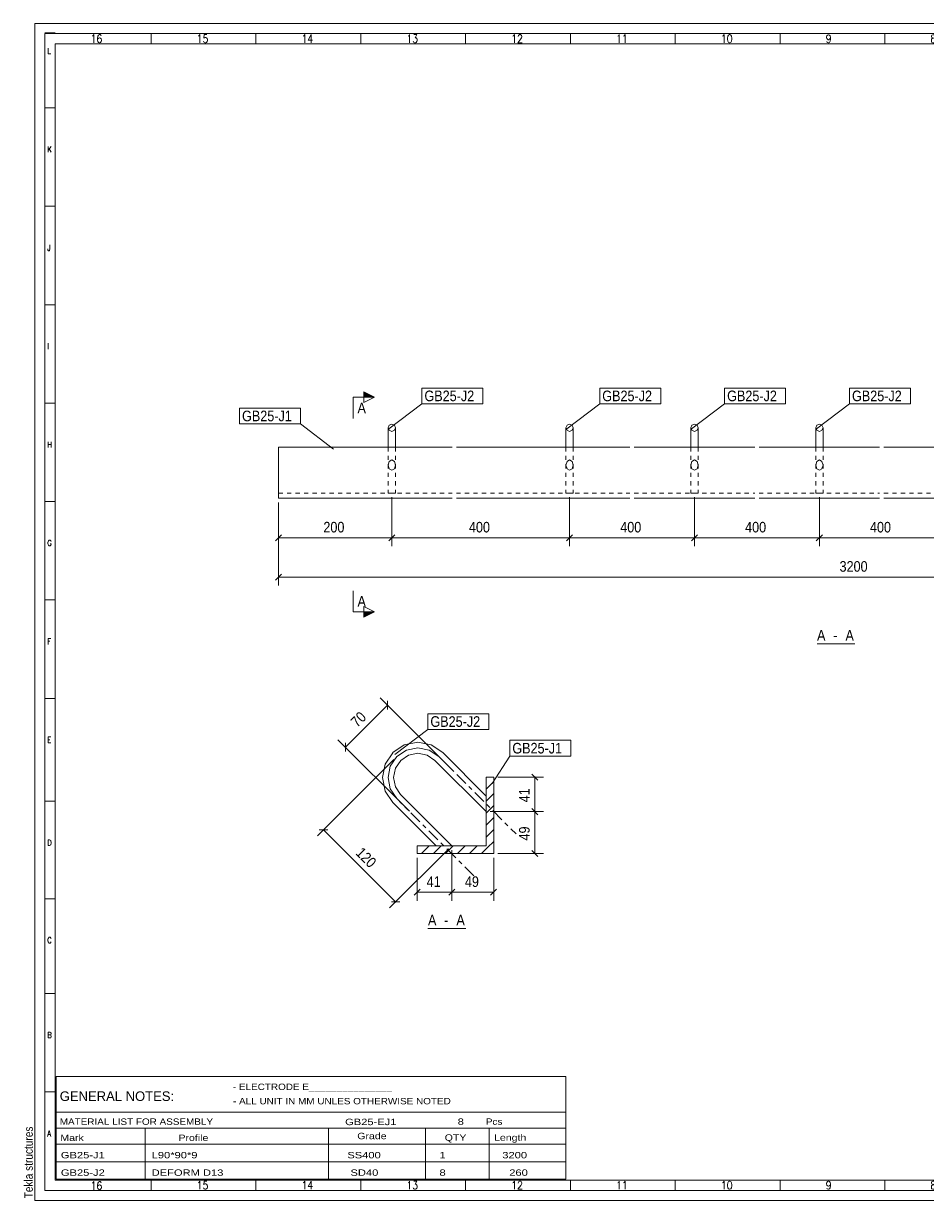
# Model space of a CAD drawing. Header units: millimetres. Extents: x 2 to 405, y 5 to 282.
# Tile 1 of 2: x 2 to 215, y 5 to 282. Entities that reach past the tile are written whole.
import ezdxf

# ---------------------------------------------------------------- set-up
doc = ezdxf.new("R2010")
doc.units = ezdxf.units.MM
for name, pattern in [('XKITLINE00', [0]), ('XKITLINE01', [4, 1, -1, 1, -1]), ('XKITLINE03', [6, 3, -1, 1, -1])]:
    doc.linetypes.add(name, pattern=pattern)
for name, color, linetype, lineweight in [('DrawingSheet', 5, 'Continuous', 0), ('OtherObjectType', 1, 'Continuous', 0), ('Part', 2, 'Continuous', 0), ('PartMark', 3, 'Continuous', 0), ('Section', 6, 'Continuous', 0), ('Z-DIMENSIONS', 1, 'Continuous', 0)]:
    doc.layers.add(name, color=color, linetype=linetype, lineweight=lineweight)
doc.styles.add('ARIAL', font='ARIAL.TTF')
doc.styles.add('ARIAL_NARROW', font='ARIALN.TTF')
doc.styles.add('ROMANS', font='ROMANS__.TTF')
doc.styles.add('TECHNICLITE', font='TECHL___.TTF')
picture_1 = doc.add_image_def('image1.jpg', size_in_pixel=(1304, 175))
picture_2 = doc.add_image_def('image2.png', size_in_pixel=(4018, 1163))

# ---------------------------------------------------------------- blocks, each defined once
blk = doc.blocks.new('*A1')
at = {"layer": 'Part', "linetype": 'XKITLINE00', "lineweight": 0}
for p, q in [((111.23, 101.81), (113.03, 103.61)), ((111.23, 98.99), (113.03, 100.79)), ((111.23, 96.16), (113.03, 97.96)), ((111.23, 93.33), (113.03, 95.13)), ((111.23, 90.5), (113.03, 92.3)), ((111.61, 88.06), (113.03, 89.47)), ((96.05, 86.64), (97.85, 88.44)), ((98.88, 86.64), (100.68, 88.44)), ((101.71, 86.64), (103.51, 88.44)), ((104.54, 86.64), (106.34, 88.44)), ((107.37, 86.64), (109.17, 88.44)), ((110.2, 86.64), (111.61, 88.06))]:
    blk.add_line(p, q, dxfattribs=at)
blk = doc.blocks.new('*A2')
at = {"layer": 'Part', "linetype": 'XKITLINE00', "lineweight": 0}
for p, q in [((111.23, 88.44), (111.23, 104.64)), ((111.23, 104.64), (113.03, 104.64)), ((113.03, 104.64), (113.03, 86.64)), ((95.03, 86.64), (95.03, 88.44)), ((95.03, 88.44), (111.23, 88.44)), ((113.03, 86.64), (95.03, 86.64))]:
    blk.add_line(p, q, dxfattribs=at)
blk = doc.blocks.new('*A3')
at = {"layer": 'Part', "linetype": 'XKITLINE00', "lineweight": 0}
for p, q in [((91.99, 112.21), (89.3, 110.41)), ((91.99, 112.21), (95.17, 112.84)), ((95.17, 112.84), (98.34, 112.2)), ((98.34, 112.2), (101.03, 110.4)), ((87.49, 107.71), (89.29, 110.39)), ((89.3, 110.41), (89.29, 110.39)), ((91.13, 108.56), (89.89, 106.71)), ((91.14, 108.57), (91.13, 108.56)), ((91.14, 108.57), (92.99, 109.8)), ((92.99, 109.8), (95.17, 110.24)), ((95.17, 110.24), (97.34, 109.8)), ((97.34, 109.8), (99.19, 108.57)), ((111.23, 96.51), (99.19, 108.57)), ((111.23, 100.19), (101.03, 110.4)), ((86.86, 104.53), (87.49, 107.71)), ((89.46, 104.53), (89.89, 106.71)), ((87.49, 101.36), (86.86, 104.53)), ((89.89, 102.36), (89.46, 104.53)), ((89.28, 98.67), (87.49, 101.36)), ((91.12, 100.51), (89.89, 102.36)), ((103.17, 88.45), (91.12, 100.51)), ((99.49, 88.45), (89.28, 98.67)), ((103.17, 88.45), (99.49, 88.45))]:
    blk.add_line(p, q, dxfattribs=at)
at = {"layer": 'Part', "linetype": 'XKITLINE03', "lineweight": 0}
for p, q in [((90.22, 109.49), (92.49, 111)), ((92.49, 111), (95.17, 111.54)), ((95.17, 111.54), (97.84, 111)), ((97.84, 111), (100.11, 109.48)), ((88.69, 107.21), (90.21, 109.47)), ((90.21, 109.47), (90.22, 109.49)), ((100.11, 109.48), (118.29, 91.28)), ((88.16, 104.53), (88.69, 107.21)), ((88.69, 101.86), (88.16, 104.53)), ((90.2, 99.59), (88.69, 101.86)), ((108.39, 81.38), (90.2, 99.59))]:
    blk.add_line(p, q, dxfattribs=at)
at = {"layer": 'Part', "linetype": 'XKITLINE01', "lineweight": 0}
blk.add_line((111.23, 100.19), (111.23, 96.51), dxfattribs=at)
blk = doc.blocks.new('*A4')
at = {"layer": 'Part', "linetype": 'XKITLINE00', "lineweight": 0}
for p, q in [((62.38, 182.28), (62.38, 170.28)), ((62.38, 182.28), (103.25, 182.28)), ((104.25, 182.28), (145.11, 182.28)), ((146.11, 182.28), (174.51, 182.28)), ((175.51, 182.28), (203.91, 182.28)), ((204.91, 182.28), (233.31, 182.28)), ((234.31, 182.28), (262.71, 182.28)), ((263.71, 182.28), (292.11, 182.28)), ((293.11, 182.28), (333.98, 182.28)), ((333.98, 182.28), (333.98, 170.28)), ((62.38, 170.28), (103.25, 170.28)), ((104.25, 170.28), (145.11, 170.28)), ((146.11, 170.28), (174.51, 170.28)), ((175.51, 170.28), (203.91, 170.28)), ((204.91, 170.28), (233.31, 170.28)), ((234.31, 170.28), (262.71, 170.28)), ((263.71, 170.28), (292.11, 170.28)), ((293.11, 170.28), (333.98, 170.28))]:
    blk.add_line(p, q, dxfattribs=at)
at = {"layer": 'Part', "linetype": 'XKITLINE01', "lineweight": 0}
for p, q in [((62.38, 171.48), (103.25, 171.48)), ((104.25, 171.48), (145.11, 171.48)), ((146.11, 171.48), (174.51, 171.48)), ((175.51, 171.48), (203.91, 171.48)), ((204.91, 171.48), (233.31, 171.48)), ((234.31, 171.48), (262.71, 171.48)), ((263.71, 171.48), (292.11, 171.48)), ((293.11, 171.48), (333.98, 171.48))]:
    blk.add_line(p, q, dxfattribs=at)
blk = doc.blocks.new('*A5')
at = {"layer": 'Part', "linetype": 'XKITLINE00', "lineweight": 0}
for p, q in [((88.18, 186.88), (88.43, 187.49)), ((88.18, 186.88), (88.18, 182.28)), ((88.43, 187.49), (89.05, 187.74)), ((89.05, 187.74), (89.66, 187.49)), ((89.66, 187.49), (89.91, 186.88)), ((89.91, 186.88), (89.91, 182.28))]:
    blk.add_line(p, q, dxfattribs=at)
at = {"layer": 'Part', "linetype": 'XKITLINE01', "lineweight": 0}
for p, q in [((88.43, 186.26), (88.18, 186.88)), ((89.05, 186.01), (88.43, 186.26)), ((89.66, 186.26), (89.05, 186.01)), ((89.91, 186.88), (89.66, 186.26)), ((88.18, 182.28), (88.18, 171.49)), ((89.91, 182.28), (89.91, 171.49)), ((88.43, 178.96), (88.18, 178.09)), ((88.18, 178.09), (88.43, 177.22)), ((89.05, 179.31), (88.43, 178.96)), ((89.66, 178.96), (89.05, 179.31)), ((89.91, 178.09), (89.66, 178.96)), ((89.66, 177.22), (89.91, 178.09)), ((88.43, 177.22), (89.05, 176.86)), ((89.05, 176.86), (89.66, 177.22)), ((88.43, 171.49), (88.18, 171.49)), ((88.18, 171.49), (88.43, 171.49)), ((89.05, 171.49), (88.43, 171.49)), ((88.43, 171.49), (89.05, 171.49)), ((89.66, 171.49), (89.05, 171.49)), ((89.05, 171.49), (89.66, 171.49)), ((89.66, 171.49), (89.91, 171.49)), ((89.91, 171.49), (89.66, 171.49))]:
    blk.add_line(p, q, dxfattribs=at)
blk = doc.blocks.new('*A10')
at = {"layer": 'Part', "linetype": 'XKITLINE00', "lineweight": 0}
for p, q in [((188.85, 186.88), (189.1, 187.49)), ((188.85, 186.88), (188.85, 182.28)), ((189.1, 187.49), (189.71, 187.74)), ((189.71, 187.74), (190.32, 187.49)), ((190.32, 187.49), (190.58, 186.88)), ((190.58, 186.88), (190.58, 182.28))]:
    blk.add_line(p, q, dxfattribs=at)
at = {"layer": 'Part', "linetype": 'XKITLINE01', "lineweight": 0}
for p, q in [((189.1, 186.26), (188.85, 186.88)), ((189.71, 186.01), (189.1, 186.26)), ((190.32, 186.26), (189.71, 186.01)), ((190.58, 186.88), (190.32, 186.26)), ((188.85, 182.28), (188.85, 171.49)), ((190.58, 182.28), (190.58, 171.49)), ((189.1, 178.96), (188.85, 178.09)), ((188.85, 178.09), (189.1, 177.22)), ((189.71, 179.31), (189.1, 178.96)), ((190.32, 178.96), (189.71, 179.31)), ((190.58, 178.09), (190.32, 178.96)), ((190.32, 177.22), (190.58, 178.09)), ((189.1, 177.22), (189.71, 176.86)), ((189.71, 176.86), (190.32, 177.22)), ((189.1, 171.49), (188.85, 171.49)), ((188.85, 171.49), (189.1, 171.49)), ((189.71, 171.49), (189.1, 171.49)), ((189.1, 171.49), (189.71, 171.49)), ((190.32, 171.49), (189.71, 171.49)), ((189.71, 171.49), (190.32, 171.49)), ((190.32, 171.49), (190.58, 171.49)), ((190.58, 171.49), (190.32, 171.49))]:
    blk.add_line(p, q, dxfattribs=at)
blk = doc.blocks.new('*A11')
at = {"layer": 'Part', "linetype": 'XKITLINE00', "lineweight": 0}
for p, q in [((159.45, 186.88), (159.7, 187.49)), ((159.45, 186.88), (159.45, 182.28)), ((159.7, 187.49), (160.31, 187.74)), ((160.31, 187.74), (160.92, 187.49)), ((160.92, 187.49), (161.18, 186.88)), ((161.18, 186.88), (161.18, 182.28))]:
    blk.add_line(p, q, dxfattribs=at)
at = {"layer": 'Part', "linetype": 'XKITLINE01', "lineweight": 0}
for p, q in [((159.7, 186.26), (159.45, 186.88)), ((160.31, 186.01), (159.7, 186.26)), ((160.92, 186.26), (160.31, 186.01)), ((161.18, 186.88), (160.92, 186.26)), ((159.45, 182.28), (159.45, 171.49)), ((161.18, 182.28), (161.18, 171.49)), ((159.7, 178.96), (159.45, 178.09)), ((159.45, 178.09), (159.7, 177.22)), ((160.31, 179.31), (159.7, 178.96)), ((160.92, 178.96), (160.31, 179.31)), ((161.18, 178.09), (160.92, 178.96)), ((160.92, 177.22), (161.18, 178.09)), ((159.7, 177.22), (160.31, 176.86)), ((160.31, 176.86), (160.92, 177.22)), ((159.7, 171.49), (159.45, 171.49)), ((159.45, 171.49), (159.7, 171.49)), ((160.31, 171.49), (159.7, 171.49)), ((159.7, 171.49), (160.31, 171.49)), ((160.92, 171.49), (160.31, 171.49)), ((160.31, 171.49), (160.92, 171.49)), ((160.92, 171.49), (161.18, 171.49)), ((161.18, 171.49), (160.92, 171.49))]:
    blk.add_line(p, q, dxfattribs=at)
blk = doc.blocks.new('*A12')
at = {"layer": 'Part', "linetype": 'XKITLINE00', "lineweight": 0}
for p, q in [((130.05, 186.88), (130.3, 187.49)), ((130.05, 186.88), (130.05, 182.28)), ((130.3, 187.49), (130.91, 187.74)), ((130.91, 187.74), (131.52, 187.49)), ((131.52, 187.49), (131.78, 186.88)), ((131.78, 186.88), (131.78, 182.28))]:
    blk.add_line(p, q, dxfattribs=at)
at = {"layer": 'Part', "linetype": 'XKITLINE01', "lineweight": 0}
for p, q in [((130.3, 186.26), (130.05, 186.88)), ((130.91, 186.01), (130.3, 186.26)), ((131.52, 186.26), (130.91, 186.01)), ((131.78, 186.88), (131.52, 186.26)), ((130.05, 182.28), (130.05, 171.49)), ((131.78, 182.28), (131.78, 171.49)), ((130.3, 178.96), (130.05, 178.09)), ((130.05, 178.09), (130.3, 177.22)), ((130.91, 179.31), (130.3, 178.96)), ((131.52, 178.96), (130.91, 179.31)), ((131.78, 178.09), (131.52, 178.96)), ((131.52, 177.22), (131.78, 178.09)), ((130.3, 177.22), (130.91, 176.86)), ((130.91, 176.86), (131.52, 177.22)), ((130.3, 171.49), (130.05, 171.49)), ((130.05, 171.49), (130.3, 171.49)), ((130.91, 171.49), (130.3, 171.49)), ((130.3, 171.49), (130.91, 171.49)), ((131.52, 171.49), (130.91, 171.49)), ((130.91, 171.49), (131.52, 171.49)), ((131.52, 171.49), (131.78, 171.49)), ((131.78, 171.49), (131.52, 171.49))]:
    blk.add_line(p, q, dxfattribs=at)
blk = doc.blocks.new('*A13')
at = {"layer": 'DrawingSheet', "linetype": 'XKITLINE00', "lineweight": 0}
for p, q in [((405, 282), (5, 282)), ((5, 282), (5, 5)), ((405, 5), (405, 282)), ((5, 5), (405, 5))]:
    blk.add_line(p, q, dxfattribs=at)
at = {"layer": 'DrawingSheet', "style": 'ARIAL', "width": 0.85}
blk.add_text('Tekla structures', height=2, rotation=90, dxfattribs=at).set_placement((4.5, 5.5))
blk = doc.blocks.new('*A14')
at = {"layer": 'OtherObjectType', "linetype": 'XKITLINE00', "lineweight": 0}
for p, q in [((10, 34.19), (130, 34.19)), ((10, 25.75), (10, 34.19)), ((130, 34.19), (130, 25.75)), ((10, 25.75), (130, 25.75)), ((10, 25.75), (10, 22)), ((130, 25.75), (130, 22)), ((10, 22), (130, 22)), ((10, 22), (10, 18.25)), ((31, 22), (31, 18.25)), ((74.12, 22), (74.12, 18.25)), ((97, 22), (97, 18.25)), ((112, 22), (112, 18.25)), ((130, 22), (130, 18.25)), ((10, 18.25), (130, 18.25)), ((10, 18.25), (10, 14.13)), ((31, 18.25), (31, 14.13)), ((74.12, 18.25), (74.12, 14.13)), ((97, 18.25), (97, 14.13)), ((112, 18.25), (112, 14.13)), ((130, 18.25), (130, 14.13)), ((10, 14.13), (130, 14.13)), ((10, 14.13), (10, 10)), ((31, 14.13), (31, 10)), ((74.12, 14.13), (74.12, 10)), ((97, 14.13), (97, 10)), ((112, 14.13), (112, 10)), ((130, 14.13), (130, 10)), ((10, 10), (130, 10))]:
    blk.add_line(p, q, dxfattribs=at)
at = {"layer": 'OtherObjectType', "style": 'ARIAL_NARROW'}
for s, height, width, p in [('GENERAL NOTES:', 2.25, 1.19, (10.86, 28.42)), ('- ELECTRODE E_______________', 1.5, 1.36, (51.62, 31)), ('- ALL UNIT IN MM UNLES OTHERWISE NOTED', 1.5, 1.36, (51.65, 27.63)), ('MATERIAL LIST FOR ASSEMBLY', 1.5, 1.36, (10.86, 22.8)), ('GB25-EJ1', 1.5, 1.525501, (78.05, 22.73)), ('8', 1.5, 1.525501, (104.56, 22.8)), ('Pcs', 1.5, 1.36, (111.18, 22.8)), ('Mark', 1.5, 1.445, (11, 19)), ('Profile', 1.5, 1.445, (38.81, 19)), ('Grade', 1.5, 1.445, (80.91, 19.42)), ('QTY', 1.5, 1.445, (101.5, 19.05)), ('Length', 1.5, 1.445, (113.12, 19.05)), ('GB25-J1', 1.5, 1.525501, (11.12, 14.92)), ('L90*90*9', 1.5, 1.525501, (32.5, 14.92)), ('SS400', 1.5, 1.525501, (78.57, 14.92)), ('1', 1.5, 1.525501, (100.27, 14.92)), ('3200', 1.5, 1.525501, (115.06, 14.92)), ('GB25-J2', 1.5, 1.525501, (11.12, 10.8)), ('DEFORM D13', 1.5, 1.525501, (32.5, 10.8)), ('SD40', 1.5, 1.525501, (79.31, 10.8)), ('8', 1.5, 1.525501, (100.27, 10.8)), ('260', 1.5, 1.525501, (116.7, 10.8))]:
    blk.add_text(s, height=height, dxfattribs=dict(at, width=width)).set_placement(p)
blk = doc.blocks.new('*A15')
at = {"layer": 'OtherObjectType', "linetype": 'XKITLINE00', "lineweight": 0}
for p, q in [((5, 282), (7.38, 282)), ((405, 282), (5, 282)), ((5, 282), (5, 5)), ((9.76, 279.8), (7.38, 279.8)), ((405, 5), (405, 282)), ((7.38, 7.38), (7.38, 279.62)), ((7.38, 7.38), (7.38, 279.62)), ((7.38, 279.62), (402.62, 279.62)), ((402.62, 279.62), (7.38, 279.62)), ((9.76, 277.24), (9.76, 9.76)), ((9.76, 277.24), (402.62, 277.24)), ((32.35, 279.62), (32.35, 277.24)), ((57.03, 279.62), (57.03, 277.24)), ((81.72, 279.62), (81.72, 277.24)), ((106.4, 279.62), (106.4, 277.24)), ((131.09, 279.62), (131.09, 277.24)), ((155.77, 279.62), (155.77, 277.24)), ((180.46, 279.62), (180.46, 277.24)), ((205.14, 279.62), (205.14, 277.24)), ((229.83, 279.62), (229.83, 277.24)), ((254.51, 279.62), (254.51, 277.24)), ((279.2, 279.62), (279.2, 277.24)), ((303.88, 279.62), (303.88, 277.24)), ((328.57, 279.62), (328.57, 277.24)), ((353.25, 279.62), (353.25, 277.24)), ((377.94, 279.62), (377.94, 277.24)), ((402.62, 279.62), (402.62, 277.24)), ((402.62, 279.62), (402.62, 7.38)), ((402.62, 63.21), (402.62, 277.24)), ((402.62, 63.21), (402.62, 277.24)), ((348, 277), (402.5, 277)), ((348, 269), (348, 277)), ((402.5, 277), (402.5, 269)), ((402.5, 269), (348, 269)), ((9.76, 262.16), (7.38, 262.16)), ((9.76, 238.99), (7.38, 238.99)), ((9.76, 215.83), (7.38, 215.83)), ((9.76, 192.67), (7.38, 192.67)), ((9.76, 169.5), (7.38, 169.5)), ((9.76, 146.34), (7.38, 146.34)), ((9.76, 123.18), (7.38, 123.18)), ((9.76, 98.97), (7.38, 98.97)), ((341.31, 7.38), (341.31, 97.73)), ((341.31, 97.72), (402.62, 97.72)), ((353.22, 73.91), (353.22, 97.72)), ((353.22, 73.91), (353.22, 97.72)), ((381.19, 73.91), (381.19, 97.72)), ((381.19, 73.91), (381.19, 97.72)), ((385.96, 73.91), (385.96, 97.72)), ((385.96, 73.91), (385.96, 97.72)), ((390.72, 73.91), (390.72, 97.72)), ((390.72, 73.91), (390.72, 97.72)), ((395.48, 73.91), (395.48, 97.72)), ((395.48, 73.91), (395.48, 97.72)), ((341.31, 92.96), (402.62, 92.96)), ((341.31, 92.96), (402.62, 92.96)), ((341.31, 88.2), (402.62, 88.2)), ((341.31, 88.2), (402.62, 88.2)), ((341.31, 83.44), (402.62, 83.44)), ((341.6, 79.92), (342.99, 82.61)), ((342.99, 82.61), (344.37, 79.92)), ((341.31, 78.67), (402.62, 78.67)), ((344.37, 79.92), (341.6, 79.92)), ((347.26, 77.48), (353.22, 78.67)), ((9.76, 76.03), (7.38, 76.03)), ((347.26, 75.1), (341.31, 73.91)), ((347.26, 75.1), (347.26, 77.48)), ((341.31, 73.91), (402.62, 73.91)), ((9.76, 53.69), (7.38, 53.69)), ((341.31, 50.85), (402.62, 50.85)), ((9.76, 30.53), (7.38, 30.53)), ((341.31, 31.19), (402.62, 31.19)), ((341.31, 16.9), (402.62, 16.9)), ((360.35, 16.9), (360.35, 7.38)), ((381.48, 16.9), (381.48, 7.38)), ((341.31, 12.14), (402.62, 12.14)), ((9.76, 9.76), (341.31, 9.76)), ((32.35, 7.38), (32.35, 9.76)), ((57.03, 9.76), (57.03, 7.38)), ((81.72, 9.76), (81.72, 7.38)), ((106.4, 9.76), (106.4, 7.38)), ((131.09, 9.76), (131.09, 7.38)), ((155.77, 9.76), (155.77, 7.38)), ((180.46, 9.76), (180.46, 7.38)), ((205.14, 9.76), (205.14, 7.38)), ((229.83, 9.76), (229.83, 7.38)), ((254.51, 9.76), (254.51, 7.38)), ((279.2, 9.76), (279.2, 7.38)), ((303.88, 9.76), (303.88, 7.38)), ((328.57, 9.76), (328.57, 7.38)), ((328.57, 9.76), (328.57, 7.38)), ((402.79, 7.38), (7.38, 7.38)), ((5, 5), (66.4, 5)), ((7.38, 5), (5, 5)), ((5, 5), (405, 5))]:
    blk.add_line(p, q, dxfattribs=at)
at = {"layer": 'OtherObjectType'}
for s, height, style, width, p in [('16', 1.903, 'ROMANS', 0.85, (18.12, 277.48)), ('15', 1.903, 'ROMANS', 0.85, (43.09, 277.48)), ('14', 1.903, 'ROMANS', 0.85, (67.77, 277.48)), ('13', 1.903, 'ROMANS', 0.85, (92.46, 277.48)), ('12', 1.903, 'ROMANS', 0.85, (117.14, 277.48)), ('11', 1.903, 'ROMANS', 0.85, (141.83, 277.48)), ('10', 1.903, 'ROMANS', 0.85, (166.51, 277.48)), ('9', 1.9, 'ROMANS', 0.85, (191.2, 277.48)), ('8', 1.9, 'ROMANS', 0.85, (215.88, 277.48)), ('7', 1.9, 'ROMANS', 0.85, (240.57, 277.48)), ('6', 1.9, 'ROMANS', 0.85, (265.25, 277.48)), ('5', 1.9, 'ROMANS', 0.85, (289.94, 277.48)), ('4', 1.9, 'ROMANS', 0.85, (314.62, 277.48)), ('3', 1.9, 'ROMANS', 0.85, (339.31, 277.48)), ('2', 1.9, 'ROMANS', 0.85, (363.99, 277.48)), ('1', 1.9, 'ROMANS', 0.85, (388.68, 277.48)), ('L', 1.36, 'ROMANS', 0.85, (7.93, 274.87)), ('K', 1.36, 'ROMANS', 0.85, (7.93, 251.71)), ('J', 1.36, 'ROMANS', 0.85, (7.93, 228.54)), ('I', 1.36, 'ROMANS', 0.85, (7.93, 205.38)), ('H', 1.36, 'ROMANS', 0.85, (7.93, 182.22)), ('G', 1.36, 'ROMANS', 0.85, (7.93, 159.05)), ('F', 1.36, 'ROMANS', 0.85, (7.93, 135.89)), ('E', 1.36, 'ROMANS', 0.85, (7.93, 112.73)), ('D', 1.36, 'ROMANS', 0.85, (7.93, 88.52)), ('0', 1.44, 'TECHNICLITE', 0.85, (342.44, 80.32)), ('REV', 1.071, 'TECHNICLITE', 0.85, (342.88, 75.76)), ('DATE', 1.071, 'TECHNICLITE', 0.85, (348.33, 75.76)), ('DESCRIPTION', 1.0714, 'TECHNICLITE', 0.85, (362.46, 75.76)), ('DWG', 1.071, 'TECHNICLITE', 0.85, (381.98, 75.76)), ('CHK', 1.071, 'TECHNICLITE', 0.85, (386.89, 75.76)), ('REW', 1.071, 'TECHNICLITE', 0.85, (391.54, 75.76)), ('CLIENT', 1.071, 'TECHNICLITE', 0.85, (396.43, 75.76)), ('PROJECT', 1.321, 'ARIAL', 0.85, (343.35, 71.73)), ('C', 1.36, 'ROMANS', 0.85, (7.93, 65.58)), ('JEMBATAN GIRDER KELAS B, 25 M', 2.5, 'ARIAL_NARROW', 1.02, (344.6, 62.5)), ('COMPANY', 1.321, 'ARIAL', 0.85, (343.02, 48.52)), ('B', 1.36, 'ROMANS', 0.85, (7.93, 43.24)), ('DRAWING TITLE', 1.3207, 'ARIAL', 0.85, (343.35, 29)), (' ASSEMBLY DRAWING', 2.2, 'ARIAL_NARROW', 0.935, (358.71, 24.5)), ('EXPANTION JOIN EJ1', 2.2, 'ARIAL_NARROW', 0.935, (358.65, 20.5)), ('A', 1.36, 'ROMANS', 0.85, (7.93, 20.08)), ('SCALE', 2, 'TECHNICLITE', 0.85, (346.63, 13.68)), ('PON NO.', 2, 'TECHNICLITE', 0.85, (365.55, 13.49)), ('DRAWING NO', 2, 'TECHNICLITE', 0.85, (384.62, 13.93)), ('16', 1.903, 'ROMANS', 0.85, (18.12, 7.53)), ('15', 1.903, 'ROMANS', 0.85, (43.09, 7.62)), ('14', 1.903, 'ROMANS', 0.85, (67.77, 7.62)), ('13', 1.903, 'ROMANS', 0.85, (92.46, 7.62)), ('12', 1.903, 'ROMANS', 0.85, (117.14, 7.62)), ('11', 1.903, 'ROMANS', 0.85, (141.83, 7.62)), ('10', 1.903, 'ROMANS', 0.85, (166.51, 7.62)), ('9', 1.9, 'ROMANS', 0.85, (191.2, 7.62)), ('8', 1.9, 'ROMANS', 0.85, (215.88, 7.62)), ('7', 1.9, 'ROMANS', 0.85, (240.57, 7.62)), ('6', 1.9, 'ROMANS', 0.85, (265.25, 7.62)), ('5', 1.9, 'ROMANS', 0.85, (289.94, 7.62)), ('4', 1.9, 'ROMANS', 0.85, (314.62, 7.62)), ('4', 1.9, 'ROMANS', 0.85, (314.62, 7.62)), ('NTS', 1.321, 'ARIAL', 0.85, (349, 9)), ('GB25-EJ1', 1.5, 'ARIAL', 1.02, (386.36, 9))]:
    blk.add_text(s, height=height, dxfattribs=dict(at, style=style, width=width)).set_placement(p)
image = blk.add_image(picture_1, insert=(348, 269), size_in_units=(54.02, 7.5))
image = blk.add_image(picture_2, insert=(350.06, 32.98), size_in_units=(45.7, 14.66))
blk = doc.blocks.new('*A16')
at = {"layer": 'Z-DIMENSIONS', "linetype": 'XKITLINE00', "lineweight": 0}
for p, q in [((89.5, 108.77), (71.55, 90.84)), ((73.96, 92.25), (71.96, 92.26)), ((72.96, 92.25), (89.94, 75.25)), ((102.46, 87.75), (88.53, 73.84)), ((90.94, 75.25), (88.94, 75.25))]:
    blk.add_line(p, q, dxfattribs=at)
at = {"layer": 'Z-DIMENSIONS'}
for p in [(72.96, 92.25), (89.94, 75.25)]:
    blk.add_point(p, dxfattribs=at)
at = {"layer": 'Z-DIMENSIONS', "style": 'ARIAL', "width": 0.85}
blk.add_text('120', height=2.5, rotation=-45.0402, dxfattribs=at).set_placement((80.37, 86.6))
blk = doc.blocks.new('*A17')
at = {"layer": 'Z-DIMENSIONS', "linetype": 'XKITLINE00', "lineweight": 0}
for p, q in [((103.18, 87.44), (103.18, 75.53)), ((95.03, 85.64), (95.03, 75.53)), ((95.73, 78.23), (94.32, 76.82)), ((103.88, 78.23), (102.47, 76.82)), ((95.03, 77.53), (103.18, 77.53))]:
    blk.add_line(p, q, dxfattribs=at)
at = {"layer": 'Z-DIMENSIONS'}
for p in [(95.03, 77.53), (103.18, 77.53)]:
    blk.add_point(p, dxfattribs=at)
at = {"layer": 'Z-DIMENSIONS', "style": 'ARIAL', "width": 0.85}
blk.add_text('41', height=2.5, dxfattribs=at).set_placement((97.25, 78.78))
blk = doc.blocks.new('*A18')
at = {"layer": 'Z-DIMENSIONS', "linetype": 'XKITLINE00', "lineweight": 0}
for p, q in [((103.18, 87.44), (103.18, 75.53)), ((113.03, 85.64), (113.03, 75.53)), ((103.88, 78.23), (102.47, 76.82)), ((113.73, 78.23), (112.32, 76.82)), ((103.18, 77.53), (113.03, 77.53))]:
    blk.add_line(p, q, dxfattribs=at)
at = {"layer": 'Z-DIMENSIONS'}
for p in [(103.18, 77.53), (113.03, 77.53)]:
    blk.add_point(p, dxfattribs=at)
at = {"layer": 'Z-DIMENSIONS', "style": 'ARIAL', "width": 0.85}
blk.add_text('49', height=2.5, dxfattribs=at).set_placement((106.25, 78.78))
blk = doc.blocks.new('*A19')
at = {"layer": 'Z-DIMENSIONS', "linetype": 'XKITLINE00', "lineweight": 0}
for p, q in [((122.05, 97.22), (123.46, 95.8)), ((112.23, 96.51), (124.75, 96.51)), ((122.75, 86.64), (122.75, 96.51)), ((114.03, 86.64), (124.75, 86.64)), ((122.05, 87.35), (123.46, 85.94))]:
    blk.add_line(p, q, dxfattribs=at)
at = {"layer": 'Z-DIMENSIONS'}
for p in [(122.75, 96.51), (122.75, 86.64)]:
    blk.add_point(p, dxfattribs=at)
at = {"layer": 'Z-DIMENSIONS', "style": 'ARIAL', "width": 0.85}
blk.add_text('49', height=2.5, rotation=90.0002, dxfattribs=at).set_placement((121.5, 89.72))
blk = doc.blocks.new('*A20')
at = {"layer": 'Z-DIMENSIONS', "linetype": 'XKITLINE00', "lineweight": 0}
for p, q in [((122.05, 105.35), (123.46, 103.94)), ((114.03, 104.64), (124.75, 104.64)), ((122.75, 96.51), (122.75, 104.64)), ((122.05, 97.22), (123.46, 95.8)), ((112.23, 96.51), (124.75, 96.51))]:
    blk.add_line(p, q, dxfattribs=at)
at = {"layer": 'Z-DIMENSIONS'}
for p in [(122.75, 104.64), (122.75, 96.51)]:
    blk.add_point(p, dxfattribs=at)
at = {"layer": 'Z-DIMENSIONS', "style": 'ARIAL', "width": 0.85}
blk.add_text('41', height=2.5, rotation=90.0002, dxfattribs=at).set_placement((121.5, 98.72))
blk = doc.blocks.new('*A21')
at = {"layer": 'Z-DIMENSIONS', "linetype": 'XKITLINE00', "lineweight": 0}
for p, q in [((103.1, 106.49), (86.28, 123.33)), ((88.05, 122.56), (88.05, 120.56)), ((78.14, 111.67), (88.05, 121.56)), ((93.19, 96.6), (76.37, 113.44)), ((78.14, 112.67), (78.14, 110.67))]:
    blk.add_line(p, q, dxfattribs=at)
at = {"layer": 'Z-DIMENSIONS'}
for p in [(88.05, 121.56), (78.14, 111.67)]:
    blk.add_point(p, dxfattribs=at)
at = {"layer": 'Z-DIMENSIONS', "style": 'ARIAL', "width": 0.85}
blk.add_text('70', height=2.5, rotation=44.96, dxfattribs=at).set_placement((80.9, 116.19))
blk = doc.blocks.new('*A22')
at = {"layer": 'PartMark', "linetype": 'XKITLINE00', "lineweight": 0}
for p, q in [((116.82, 113.3), (131.17, 113.3)), ((116.82, 109.6), (116.82, 113.3)), ((131.17, 109.6), (131.17, 113.3)), ((112.67, 103.11), (116.82, 109.6)), ((116.82, 109.6), (131.17, 109.6))]:
    blk.add_line(p, q, dxfattribs=at)
at = {"layer": 'PartMark', "style": 'ARIAL', "width": 0.85}
blk.add_text('GB25-J1', height=2.5, dxfattribs=at).set_placement((117.42, 110.2))
blk = doc.blocks.new('*A23')
at = {"layer": 'PartMark', "linetype": 'XKITLINE00', "lineweight": 0}
for p, q in [((97.53, 119.57), (111.89, 119.57)), ((97.53, 115.87), (97.53, 119.57)), ((111.89, 115.87), (111.89, 119.57)), ((89.75, 109.94), (97.53, 115.87)), ((97.53, 115.87), (111.89, 115.87))]:
    blk.add_line(p, q, dxfattribs=at)
at = {"layer": 'PartMark', "style": 'ARIAL', "width": 0.85}
blk.add_text('GB25-J2', height=2.5, dxfattribs=at).set_placement((98.13, 116.47))
blk = doc.blocks.new('*A24')
at = {"layer": 'OtherObjectType', "linetype": 'XKITLINE00', "lineweight": 0}
blk.add_line((97.56, 69), (106.47, 69), dxfattribs=at)
at = {"layer": 'OtherObjectType', "style": 'ARIAL', "width": 0.85}
for s, p in [('A', (97.56, 69.75)), ('A', (104.25, 69.75)), (' - ', (100.54, 69.75))]:
    blk.add_text(s, height=2.5, dxfattribs=at).set_placement(p)
blk = doc.blocks.new('*A25')
at = {"layer": 'Z-DIMENSIONS', "linetype": 'XKITLINE00', "lineweight": 0}
for p, q in [((62.38, 169.28), (62.38, 149.73)), ((333.98, 169.28), (333.98, 149.73)), ((63.09, 152.44), (61.67, 151.02)), ((334.69, 152.44), (333.27, 151.02)), ((62.38, 151.73), (333.98, 151.73))]:
    blk.add_line(p, q, dxfattribs=at)
at = {"layer": 'Z-DIMENSIONS'}
for p in [(62.38, 151.73), (333.98, 151.73)]:
    blk.add_point(p, dxfattribs=at)
at = {"layer": 'Z-DIMENSIONS', "style": 'ARIAL', "width": 0.85}
blk.add_text('3200', height=2.5, dxfattribs=at).set_placement((194.47, 152.98))
blk = doc.blocks.new('*A26')
at = {"layer": 'Z-DIMENSIONS', "linetype": 'XKITLINE00', "lineweight": 0}
for p, q in [((62.38, 169.28), (62.38, 158.97)), ((89.05, 170.49), (89.05, 158.97)), ((63.09, 161.67), (61.67, 160.26)), ((62.38, 160.97), (89.05, 160.97)), ((89.75, 161.67), (88.34, 160.26))]:
    blk.add_line(p, q, dxfattribs=at)
at = {"layer": 'Z-DIMENSIONS'}
for p in [(62.38, 160.97), (89.05, 160.97)]:
    blk.add_point(p, dxfattribs=at)
at = {"layer": 'Z-DIMENSIONS', "style": 'ARIAL', "width": 0.85}
blk.add_text('200', height=2.5, dxfattribs=at).set_placement((72.93, 162.22))
blk = doc.blocks.new('*A27')
at = {"layer": 'Z-DIMENSIONS', "linetype": 'XKITLINE00', "lineweight": 0}
for p, q in [((89.05, 170.49), (89.05, 158.97)), ((130.91, 170.49), (130.91, 158.97)), ((89.75, 161.67), (88.34, 160.26)), ((89.05, 160.97), (130.91, 160.97)), ((131.62, 161.67), (130.2, 160.26))]:
    blk.add_line(p, q, dxfattribs=at)
at = {"layer": 'Z-DIMENSIONS'}
for p in [(89.05, 160.97), (130.91, 160.97)]:
    blk.add_point(p, dxfattribs=at)
at = {"layer": 'Z-DIMENSIONS', "style": 'ARIAL', "width": 0.85}
blk.add_text('400', height=2.5, dxfattribs=at).set_placement((107.2, 162.22))
blk = doc.blocks.new('*A28')
at = {"layer": 'Z-DIMENSIONS', "linetype": 'XKITLINE00', "lineweight": 0}
for p, q in [((130.91, 170.49), (130.91, 158.97)), ((160.31, 170.49), (160.31, 158.97)), ((131.62, 161.67), (130.2, 160.26)), ((130.91, 160.97), (160.31, 160.97)), ((161.02, 161.67), (159.6, 160.26))]:
    blk.add_line(p, q, dxfattribs=at)
at = {"layer": 'Z-DIMENSIONS'}
for p in [(130.91, 160.97), (160.31, 160.97)]:
    blk.add_point(p, dxfattribs=at)
at = {"layer": 'Z-DIMENSIONS', "style": 'ARIAL', "width": 0.85}
blk.add_text('400', height=2.5, dxfattribs=at).set_placement((142.83, 162.22))
blk = doc.blocks.new('*A29')
at = {"layer": 'Z-DIMENSIONS', "linetype": 'XKITLINE00', "lineweight": 0}
for p, q in [((160.31, 170.49), (160.31, 158.97)), ((189.71, 170.49), (189.71, 158.97)), ((161.02, 161.67), (159.6, 160.26)), ((160.31, 160.97), (189.71, 160.97)), ((190.42, 161.67), (189, 160.26))]:
    blk.add_line(p, q, dxfattribs=at)
at = {"layer": 'Z-DIMENSIONS'}
for p in [(160.31, 160.97), (189.71, 160.97)]:
    blk.add_point(p, dxfattribs=at)
at = {"layer": 'Z-DIMENSIONS', "style": 'ARIAL', "width": 0.85}
blk.add_text('400', height=2.5, dxfattribs=at).set_placement((172.23, 162.22))
blk = doc.blocks.new('*A30')
at = {"layer": 'Z-DIMENSIONS', "linetype": 'XKITLINE00', "lineweight": 0}
for p, q in [((189.71, 170.49), (189.71, 158.97)), ((219.11, 170.49), (219.11, 158.97)), ((190.42, 161.67), (189, 160.26)), ((189.71, 160.97), (219.11, 160.97)), ((219.82, 161.67), (218.4, 160.26))]:
    blk.add_line(p, q, dxfattribs=at)
at = {"layer": 'Z-DIMENSIONS'}
for p in [(189.71, 160.97), (219.11, 160.97)]:
    blk.add_point(p, dxfattribs=at)
at = {"layer": 'Z-DIMENSIONS', "style": 'ARIAL', "width": 0.85}
blk.add_text('400', height=2.5, dxfattribs=at).set_placement((201.63, 162.22))
blk = doc.blocks.new('*A35')
at = {"layer": 'Section'}
for points in [[(82.46, 195.28), (84.96, 194.03), (82.46, 194.03)], [(82.46, 143.51), (84.96, 143.51), (82.46, 142.26)]]:
    blk.add_hatch(color=256, dxfattribs=at).paths.add_polyline_path(points, flags=17)
at = {"layer": 'Section', "linetype": 'XKITLINE00', "lineweight": 0}
for p, q in [((79.96, 194.03), (79.96, 189.03)), ((79.96, 194.03), (84.96, 194.03)), ((84.96, 194.03), (82.46, 195.28)), ((82.46, 195.28), (82.46, 192.78)), ((84.96, 194.03), (82.46, 192.78)), ((79.96, 143.51), (79.96, 148.51)), ((82.46, 142.26), (82.46, 144.76)), ((82.46, 144.76), (84.96, 143.51)), ((79.96, 143.51), (84.96, 143.51)), ((84.96, 143.51), (82.46, 142.26))]:
    blk.add_line(p, q, dxfattribs=at)
at = {"layer": 'Section', "style": 'ARIAL', "width": 0.85}
for p in [(80.96, 190.28), (80.96, 144.76)]:
    blk.add_text('A', height=2.5, dxfattribs=at).set_placement(p)
blk = doc.blocks.new('*A40')
at = {"layer": 'PartMark', "linetype": 'XKITLINE00', "lineweight": 0}
for p, q in [((196.8, 196.21), (211.15, 196.21)), ((196.8, 192.51), (196.8, 196.21)), ((211.15, 192.51), (211.15, 196.21)), ((189.02, 186.58), (196.8, 192.51)), ((196.8, 192.51), (211.15, 192.51))]:
    blk.add_line(p, q, dxfattribs=at)
at = {"layer": 'PartMark', "style": 'ARIAL', "width": 0.85}
blk.add_text('GB25-J2', height=2.5, dxfattribs=at).set_placement((197.4, 193.11))
blk = doc.blocks.new('*A41')
at = {"layer": 'PartMark', "linetype": 'XKITLINE00', "lineweight": 0}
for p, q in [((167.4, 196.21), (181.75, 196.21)), ((167.4, 192.51), (167.4, 196.21)), ((181.75, 192.51), (181.75, 196.21)), ((159.62, 186.58), (167.4, 192.51)), ((167.4, 192.51), (181.75, 192.51))]:
    blk.add_line(p, q, dxfattribs=at)
at = {"layer": 'PartMark', "style": 'ARIAL', "width": 0.85}
blk.add_text('GB25-J2', height=2.5, dxfattribs=at).set_placement((168, 193.11))
blk = doc.blocks.new('*A42')
at = {"layer": 'PartMark', "linetype": 'XKITLINE00', "lineweight": 0}
for p, q in [((138, 196.21), (152.35, 196.21)), ((138, 192.51), (138, 196.21)), ((152.35, 192.51), (152.35, 196.21)), ((130.22, 186.58), (138, 192.51)), ((138, 192.51), (152.35, 192.51))]:
    blk.add_line(p, q, dxfattribs=at)
at = {"layer": 'PartMark', "style": 'ARIAL', "width": 0.85}
blk.add_text('GB25-J2', height=2.5, dxfattribs=at).set_placement((138.6, 193.11))
blk = doc.blocks.new('*A43')
at = {"layer": 'PartMark', "linetype": 'XKITLINE00', "lineweight": 0}
for p, q in [((96.13, 196.21), (110.49, 196.21)), ((96.13, 192.51), (96.13, 196.21)), ((110.49, 192.51), (110.49, 196.21)), ((88.35, 186.58), (96.13, 192.51)), ((96.13, 192.51), (110.49, 192.51))]:
    blk.add_line(p, q, dxfattribs=at)
at = {"layer": 'PartMark', "style": 'ARIAL', "width": 0.85}
blk.add_text('GB25-J2', height=2.5, dxfattribs=at).set_placement((96.73, 193.11))
blk = doc.blocks.new('*A44')
at = {"layer": 'PartMark', "linetype": 'XKITLINE00', "lineweight": 0}
for p, q in [((53.18, 191.49), (67.53, 191.49)), ((53.18, 187.79), (53.18, 191.49)), ((67.53, 187.79), (67.53, 191.49)), ((53.18, 187.79), (67.53, 187.79)), ((75.31, 181.86), (67.53, 187.79))]:
    blk.add_line(p, q, dxfattribs=at)
at = {"layer": 'PartMark', "style": 'ARIAL', "width": 0.85}
blk.add_text('GB25-J1', height=2.5, dxfattribs=at).set_placement((53.78, 188.39))
blk = doc.blocks.new('*A45')
at = {"layer": 'OtherObjectType', "linetype": 'XKITLINE00', "lineweight": 0}
blk.add_line((189.17, 136.01), (198.08, 136.01), dxfattribs=at)
at = {"layer": 'OtherObjectType', "style": 'ARIAL', "width": 0.85}
for s, p in [('A', (189.17, 136.76)), ('A', (195.86, 136.76)), (' - ', (192.15, 136.76))]:
    blk.add_text(s, height=2.5, dxfattribs=at).set_placement(p)

msp = doc.modelspace()

# ---------------------------------------------------------------- block references
at = {"lineweight": 0}
for name in ['*A13', '*A15', '*A35', '*A43', '*A42', '*A41', '*A40', '*A44', '*A5', '*A12', '*A11', '*A10', '*A4', '*A26', '*A25', '*A27', '*A28', '*A29', '*A30', '*A45', '*A21', '*A23', '*A3', '*A22', '*A16', '*A20', '*A2', '*A1', '*A19', '*A17', '*A18', '*A24', '*A14']:
    msp.add_blockref(name, (0, 0), dxfattribs=at)

doc.saveas('drawing.dxf')
